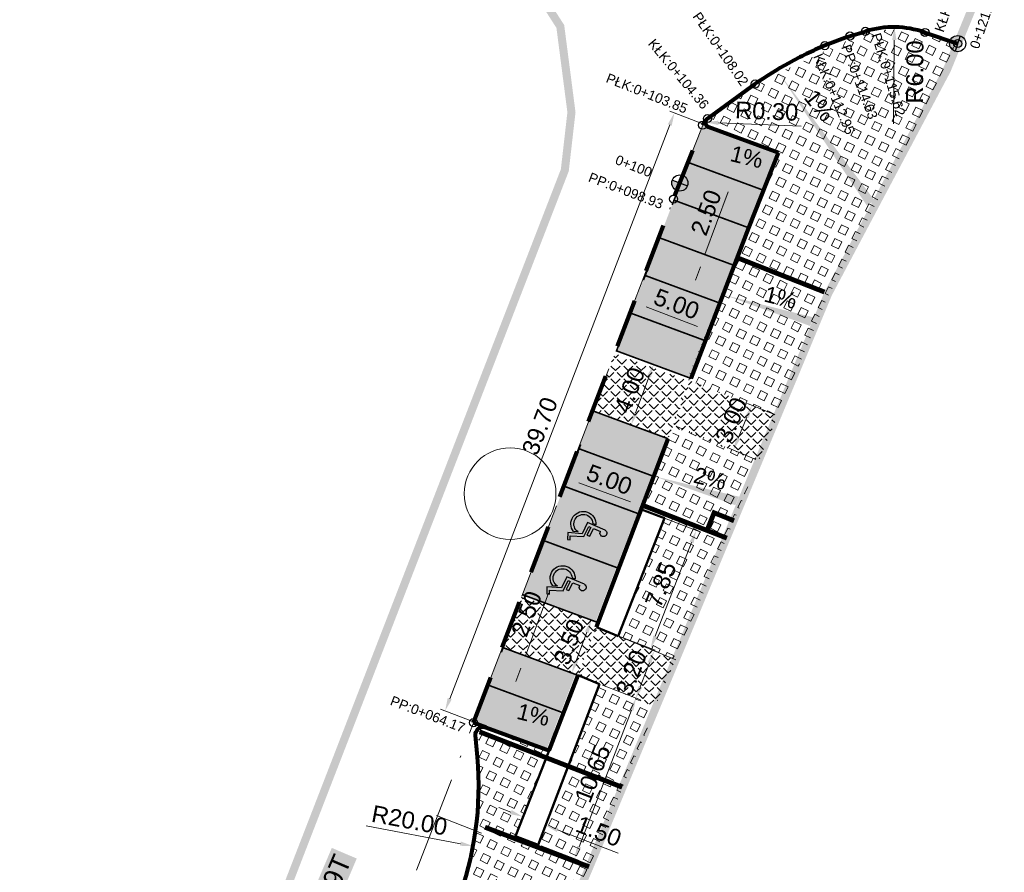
# Model space of a CAD drawing. Header units: metres. Extents: x 7535771 to 7535946, y 5639662 to 5639831.
# Tile 6 of 8: x 7535885 to 7535946, y 5639710 to 5639763. Entities that reach past the tile are written whole.
import ezdxf

# ---------------------------------------------------------------- set-up
doc = ezdxf.new("R2010")
doc.units = ezdxf.units.M
for name, pattern in [('ACAD_ISO10W100', [18, 12, -3, 0, -3]), ('CENTER2', [1.125, 0.75, -0.125, 0.125, -0.125]), ('HIDDEN', [0.375, 0.25, -0.125]), ('PRZER3-2', [5, 3, -2])]:
    doc.linetypes.add(name, pattern=pattern)
for name, color, linetype in [('_granica_inw', 126, 'HIDDEN'), ('C-ROAD-LABL', 150, 'Continuous'), ('Rozdzielenie miejsc', 252, 'Continuous')]:
    doc.layers.add(name, color=color, linetype=linetype)
for name, color, linetype, lineweight in [('_Krawężnik', 7, 'Continuous', 80), ('_krawężnik h_0', 55, 'PRZER3-2', 80), ('_Krawężnik obniżony', 172, 'PRZER3-2', 80), ('_opisy', 7, 'Continuous', 13), ('_Wypełenienie chodnik', 253, 'Continuous', 13), ('_Wypełenienie powierzchnie parking', 43, 'Continuous', 13), ('_Wypełnienie zjazdy', 144, 'Continuous', 13), ('C-ROAD-CTLN', 1, 'CENTER2', 35), ('Opisy', 5, 'Continuous', 13), ('Wymiary', 7, 'Continuous', 15)]:
    doc.layers.add(name, color=color, linetype=linetype, lineweight=lineweight)
for name, color, linetype, lineweight, true_color in [('_Obrzeze', 7, 'Continuous', 50, 0x633d32), ('_Wymiary', 7, 'Continuous', 9, 0x00175c), ('_ściek betonowy', 7, 'Continuous', 80, 0x727e73)]:
    doc.layers.add(name, color=color, linetype=linetype, lineweight=lineweight, true_color=true_color)
doc.styles.add('Arial', font='arial.ttf')
doc.styles.add('GR', font='arial.ttf', dxfattribs={"height": 0.9})
doc.styles.add('RS500', font='arial.ttf', dxfattribs={"height": 1.05})
doc.dimstyles.new('RS 5000', dxfattribs={"dimtxt": 1.05, "dimasz": 0.8, "dimexe": 0.3, "dimexo": 0.2, "dimgap": 0.3, "dimtad": 1, "dimzin": 0, "dimdsep": 46, "dimtxsty": 'RS500', "dimcen": 0, "dimclrd": 256, "dimclre": 256, "dimclrt": 256, "dimaunit": 1, "dimadec": 0, "dimazin": 0, "dimtfac": 1, "dimtofl": 0, "dimtmove": 0, "dimatfit": 3, "dimfxl": 1, "dimtolj": 1, "dimtzin": 0, "dimlwd": 15, "dimlwe": 15, "dimarcsym": 0})
pattern_1 = [(64, (0, 0), (-0.4280506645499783, 0.2087742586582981), [0.47625, -0.47625]), (154, (0, 0), (-0.2087742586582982, -0.4280506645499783), [0.47625, -0.47625])]
pattern_2 = [(45, (0, 0), (-0.3951312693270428, 0.3951312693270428), [0.4064, -0.1524]), (135, (0, 0), (-0.3951312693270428, -0.3951312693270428), [0.4064, -0.1524])]

# ---------------------------------------------------------------- blocks, each defined once
blk = doc.blocks.new('*D40')
at = {"layer": '_Wymiary', "lineweight": 15, "transparency": 16777216}
blk.add_line((7535938.971291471, 5639756.477959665), (7535939.01736665, 5639761.677755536), dxfattribs=at)
at = {"layer": '_Wymiary', "transparency": 16777216}
blk.add_solid([(7535938.88403855, 5639761.67893695), (7535939.150694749, 5639761.67657412), (7535939.024455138, 5639762.47772413)], dxfattribs=at)
at = {"layer": 'Defpoints', "color": 0, "transparency": 16777216}
for p in [(7535939.024455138, 5639762.47772413), (7535938.971291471, 5639756.477959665)]:
    blk.add_point(p, dxfattribs=at)
at = {"layer": '_Wymiary', "transparency": 16777216, "insert": (7535940.293187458, 5639759.697560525), "char_height": 1.05, "attachment_point": 5, "rotation": 89.49231773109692, "style": 'RS500'}
blk.add_mtext('\\A1;R6.00', dxfattribs=at)
blk = doc.blocks.new('*D5')
at = {"layer": '_Wymiary', "lineweight": 15, "transparency": 16777216}
for p, q in [((7535931.589917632, 5639738.449079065), (7535929.913231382, 5639739.14413297)), ((7535929.345462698, 5639736.991087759), (7535929.88401043, 5639738.290232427)), ((7535930.438664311, 5639735.671897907), (7535928.761978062, 5639736.366951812))]:
    blk.add_line(p, q, dxfattribs=at)
at = {"layer": '_Wymiary', "transparency": 16777216}
for points in [[(7535929.760840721, 5639738.341291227), (7535930.007180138, 5639738.239173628), (7535930.190363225, 5639739.029250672)], [(7535929.222292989, 5639737.042146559), (7535929.468632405, 5639736.94002896), (7535929.039109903, 5639736.252069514)]]:
    blk.add_solid(points, dxfattribs=at)
at = {"layer": 'Defpoints', "color": 0, "transparency": 16777216}
for p in [(7535930.190363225, 5639739.029250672), (7535931.774672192, 5639738.372490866), (7535930.623418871, 5639735.595309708)]:
    blk.add_point(p, dxfattribs=at)
at = {"layer": '_Wymiary', "transparency": 16777216, "insert": (7535928.906382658, 5639738.116194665), "char_height": 1.05, "attachment_point": 5, "rotation": 67.48402607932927, "style": 'RS500'}
blk.add_mtext('\\A1;3.00', dxfattribs=at)
blk = doc.blocks.new('*D6')
at = {"layer": '_Wymiary', "lineweight": 15, "transparency": 16777216}
for p, q in [((7535924.088695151, 5639723.822430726), (7535924.408362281, 5639723.699726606)), ((7535923.267784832, 5639721.565465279), (7535923.841601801, 5639723.060365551)), ((7535922.94150817, 5639720.833794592), (7535923.261175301, 5639720.711090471))]:
    blk.add_line(p, q, dxfattribs=at)
at = {"layer": '_Wymiary', "transparency": 16777216}
for points in [[(7535923.717123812, 5639723.108146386), (7535923.96607979, 5639723.012584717), (7535924.128286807, 5639723.807233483)], [(7535923.143306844, 5639721.613246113), (7535923.392262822, 5639721.517684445), (7535922.981099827, 5639720.818597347)]]:
    blk.add_solid(points, dxfattribs=at)
at = {"layer": 'Defpoints', "color": 0, "transparency": 16777216}
for p in [(7535923.901978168, 5639723.894101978), (7535924.128286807, 5639723.807233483), (7535922.754791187, 5639720.905465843)]:
    blk.add_point(p, dxfattribs=at)
at = {"layer": '_Wymiary', "transparency": 16777216, "insert": (7535922.709576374, 5639722.445385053), "char_height": 1.05, "attachment_point": 5, "rotation": 69.00071759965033, "style": 'RS500'}
blk.add_mtext('\\A1;3.20', dxfattribs=at)
blk = doc.blocks.new('*D45')
at = {"layer": '_Wymiary', "lineweight": 15, "transparency": 16777216}
blk.add_line((7535906.277542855, 5639712.942279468), (7535912.119740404, 5639711.844138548), dxfattribs=at)
at = {"layer": '_Wymiary', "transparency": 16777216}
blk.add_solid([(7535912.144371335, 5639711.975177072), (7535912.095109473, 5639711.713100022), (7535912.905971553, 5639711.69635296)], dxfattribs=at)
at = {"layer": 'Defpoints', "color": 0, "transparency": 16777216}
for p in [(7535893.250192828, 5639715.390992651), (7535912.905971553, 5639711.69635296)]:
    blk.add_point(p, dxfattribs=at)
at = {"layer": '_Wymiary', "transparency": 16777216, "insert": (7535908.959980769, 5639713.288813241), "char_height": 1.05, "attachment_point": 5, "rotation": 349.3544930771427, "style": 'RS500'}
blk.add_mtext('\\A1;R20.00', dxfattribs=at)
blk = doc.blocks.new('*D46')
at = {"layer": '_Wymiary', "lineweight": 15, "transparency": 16777216}
for p, q in [((7535931.647694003, 5639754.756470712), (7535925.101713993, 5639757.266384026)), ((7535911.454114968, 5639720.83480234), (7535925.095418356, 5639756.412006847)), ((7535917.433569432, 5639717.685319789), (7535910.887589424, 5639720.195233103))]:
    blk.add_line(p, q, dxfattribs=at)
at = {"layer": '_Wymiary', "transparency": 16777216}
for points in [[(7535924.970922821, 5639756.459741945), (7535925.219913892, 5639756.364271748), (7535925.381828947, 5639757.158980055)], [(7535911.329619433, 5639720.882537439), (7535911.578610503, 5639720.787067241), (7535911.167704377, 5639720.087829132)]]:
    blk.add_solid(points, dxfattribs=at)
at = {"layer": 'Defpoints', "color": 0, "transparency": 16777216}
for p in [(7535925.381828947, 5639757.158980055), (7535931.834437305, 5639754.684868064), (7535917.620312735, 5639717.613717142)]:
    blk.add_point(p, dxfattribs=at)
at = {"layer": '_Wymiary', "transparency": 16777216, "insert": (7535917.040674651, 5639737.741224), "char_height": 1.05, "attachment_point": 5, "rotation": 69.02176778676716, "style": 'RS500'}
blk.add_mtext('\\A1;39.70', dxfattribs=at)
blk = doc.blocks.new('A$Ca9157406')
at = {"lineweight": 30, "extrusion": (0, 0, -1)}
for p, q in [((0.7353774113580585, 0.5851086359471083), (0.4520444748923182, 0.6522271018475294)), ((1.883910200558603, 0.8141336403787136), (1.716449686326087, 0.9305469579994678))]:
    blk.add_line(p, q, dxfattribs=at)
blk.add_lwpolyline([(-2.389212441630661, 0.3854473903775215), (-1.41679219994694, 1.049493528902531), (-0.9464063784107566, 0.4296433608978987), (-0.08419990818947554, 0.6606396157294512), (7.683411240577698e-07, 0.2414941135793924)], dxfattribs=at)
blk.add_lwpolyline([(7.683411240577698e-07, 0.2414941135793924), (-0.1617531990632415, 0.1945526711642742), (-0.2029416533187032, 0.4373966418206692), (-1.023014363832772, 0.2431304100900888), (-1.443067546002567, 0.79665482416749), (-1.551351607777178, 0.7144812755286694), (-1.222360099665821, 0.2809532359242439), (-1.384006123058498, 0.1887854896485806), (-1.704181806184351, 0.6106964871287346), (-2.095320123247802, 0.3567360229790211, -0.2843798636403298)], format="xyb", dxfattribs=at)
for centre, radius, start, end in [((-1.136464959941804, 1.011868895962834), 0.7731582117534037, 332.27946267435, 194.8180340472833), ((-1.136464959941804, 1.011868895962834), 0.5856582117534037, 313.2237474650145, 187.9816316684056), ((-2.254911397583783, 0.2140648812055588), 0.2140664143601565, 128.0834319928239, 41.7960241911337)]:
    blk.add_arc(centre, radius, start, end, dxfattribs=at)
blk = doc.blocks.new('*D49')
at = {"layer": '_Wymiary', "lineweight": 15, "transparency": 16777216}
for p, q in [((7535916.148267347, 5639723.488463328), (7535917.585333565, 5639727.372907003)), ((7535916.856103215, 5639723.226596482), (7535915.8669046, 5639723.592554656)), ((7535915.558416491, 5639721.894074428), (7535915.870690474, 5639722.738162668)), ((7535915.988675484, 5639720.881906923), (7535914.999476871, 5639721.247865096))]:
    blk.add_line(p, q, dxfattribs=at)
at = {"layer": '_Wymiary', "transparency": 16777216}
for points in [[(7535915.745640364, 5639722.784425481), (7535915.995740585, 5639722.691899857), (7535916.148267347, 5639723.488463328)], [(7535915.433366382, 5639721.940337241), (7535915.683466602, 5639721.847811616), (7535915.280839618, 5639721.143773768)]]:
    blk.add_solid(points, dxfattribs=at)
at = {"layer": 'Defpoints', "color": 0, "transparency": 16777216}
for p in [(7535916.148267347, 5639723.488463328), (7535917.043678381, 5639723.157202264), (7535916.17625065, 5639720.812512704)]:
    blk.add_point(p, dxfattribs=at)
at = {"layer": '_Wymiary', "transparency": 16777216, "insert": (7535916.22142938, 5639726.095938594), "char_height": 1.05, "attachment_point": 5, "rotation": 69.69783493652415, "style": 'RS500'}
blk.add_mtext('\\A1;2.50', dxfattribs=at)
blk = doc.blocks.new('*D50')
at = {"layer": '_Wymiary', "lineweight": 15, "transparency": 16777216}
for p, q in [((7535920.290016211, 5639725.688043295), (7535919.951845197, 5639725.813151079)), ((7535919.296385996, 5639723.176795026), (7535919.955631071, 5639724.958759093)), ((7535919.07561739, 5639722.405477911), (7535918.737446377, 5639722.530585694))]:
    blk.add_line(p, q, dxfattribs=at)
at = {"layer": '_Wymiary', "transparency": 16777216}
for points in [[(7535919.830580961, 5639725.005021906), (7535920.080681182, 5639724.91249628), (7535920.233207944, 5639725.709059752)], [(7535919.171335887, 5639723.223057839), (7535919.421436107, 5639723.130532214), (7535919.018809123, 5639722.426494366)]]:
    blk.add_solid(points, dxfattribs=at)
at = {"layer": 'Defpoints', "color": 0, "transparency": 16777216}
for p in [(7535920.233207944, 5639725.709059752), (7535920.477591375, 5639725.618649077), (7535919.263192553, 5639722.336083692)]:
    blk.add_point(p, dxfattribs=at)
at = {"layer": '_Wymiary', "transparency": 16777216, "insert": (7535918.841513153, 5639724.358004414), "char_height": 1.05, "attachment_point": 5, "rotation": 69.69783494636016, "style": 'RS500'}
blk.add_mtext('\\A1;3.50', dxfattribs=at)
blk = doc.blocks.new('*D51')
at = {"layer": '_Wymiary', "lineweight": 15, "transparency": 16777216}
for p, q in [((7535918.60131971, 5639734.202953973), (7535918.816811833, 5639734.785437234)), ((7535922.652055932, 5639733.046700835), (7535919.463021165, 5639734.226497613)), ((7535923.290955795, 5639732.468003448), (7535923.506447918, 5639733.05048671))]:
    blk.add_line(p, q, dxfattribs=at)
at = {"layer": '_Wymiary', "transparency": 16777216}
for points in [[(7535919.509283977, 5639734.351547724), (7535919.416758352, 5639734.101447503), (7535918.712720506, 5639734.504074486)], [(7535922.698318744, 5639733.171750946), (7535922.605793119, 5639732.921650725), (7535923.402356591, 5639732.769123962)]]:
    blk.add_solid(points, dxfattribs=at)
at = {"layer": 'Defpoints', "color": 0, "transparency": 16777216}
for p in [(7535918.712720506, 5639734.504074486), (7535918.531925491, 5639734.015378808), (7535923.221561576, 5639732.280428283)]:
    blk.add_point(p, dxfattribs=at)
at = {"layer": '_Wymiary', "transparency": 16777216, "insert": (7535921.347641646, 5639734.420758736), "char_height": 1.05, "attachment_point": 5, "rotation": 339.69783493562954, "style": 'RS500'}
blk.add_mtext('\\A1;5.00', dxfattribs=at)
blk = doc.blocks.new('*D52')
at = {"layer": '_Wymiary', "lineweight": 15, "transparency": 16777216}
for p, q in [((7535923.908090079, 5639741.622597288), (7535924.369212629, 5639741.452003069)), ((7535922.977542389, 5639738.554891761), (7535923.810273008, 5639740.805793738)), ((7535922.520205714, 5639737.871093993), (7535922.981328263, 5639737.700499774))]:
    blk.add_line(p, q, dxfattribs=at)
at = {"layer": '_Wymiary', "transparency": 16777216}
for points in [[(7535923.685222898, 5639740.85205655), (7535923.935323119, 5639740.759530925), (7535924.087849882, 5639741.556094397)], [(7535922.852492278, 5639738.601154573), (7535923.1025925, 5639738.508628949), (7535922.699965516, 5639737.804591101)]]:
    blk.add_solid(points, dxfattribs=at)
at = {"layer": 'Defpoints', "color": 0, "transparency": 16777216}
for p in [(7535923.720514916, 5639741.691991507), (7535924.087849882, 5639741.556094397), (7535922.33263055, 5639737.940488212)]:
    blk.add_point(p, dxfattribs=at)
at = {"layer": '_Wymiary', "transparency": 16777216, "insert": (7535922.609748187, 5639739.970445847), "char_height": 1.05, "attachment_point": 5, "rotation": 69.69783494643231, "style": 'RS500'}
blk.add_mtext('\\A1;4.00', dxfattribs=at)
blk = doc.blocks.new('*D53')
at = {"layer": '_Wymiary', "lineweight": 15, "transparency": 16777216}
for p, q in [((7535927.277606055, 5639748.372824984), (7535928.714672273, 5639752.257268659)), ((7535927.251703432, 5639748.382407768), (7535927.558968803, 5639748.268733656)), ((7535926.6877552, 5639746.778436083), (7535927.000029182, 5639747.622524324)), ((7535926.384275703, 5639746.037718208), (7535926.691541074, 5639745.924044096))]:
    blk.add_line(p, q, dxfattribs=at)
at = {"layer": '_Wymiary', "transparency": 16777216}
for points in [[(7535926.874979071, 5639747.668787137), (7535927.125079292, 5639747.576261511), (7535927.277606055, 5639748.372824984)], [(7535926.562705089, 5639746.824698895), (7535926.81280531, 5639746.732173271), (7535926.410178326, 5639746.028135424)]]:
    blk.add_solid(points, dxfattribs=at)
at = {"layer": 'Defpoints', "color": 0, "transparency": 16777216}
for p in [(7535927.064128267, 5639748.451801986), (7535927.277606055, 5639748.372824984), (7535926.196700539, 5639746.107112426)]:
    blk.add_point(p, dxfattribs=at)
at = {"layer": '_Wymiary', "transparency": 16777216, "insert": (7535927.350768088, 5639750.980300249), "char_height": 1.05, "attachment_point": 5, "rotation": 69.69783493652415, "style": 'RS500'}
blk.add_mtext('\\A1;2.50', dxfattribs=at)
blk = doc.blocks.new('*D54')
at = {"layer": '_Wymiary', "lineweight": 15, "transparency": 16777216}
for p, q in [((7535923.000625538, 5639745.716543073), (7535922.780227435, 5639745.139436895)), ((7535923.634612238, 5639745.134278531), (7535926.810865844, 5639743.921260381)), ((7535927.671586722, 5639743.932692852), (7535927.451188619, 5639743.355586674))]:
    blk.add_line(p, q, dxfattribs=at)
at = {"layer": '_Wymiary', "transparency": 16777216}
for points in [[(7535923.682181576, 5639745.258837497), (7535923.587042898, 5639745.009719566), (7535922.887258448, 5639745.419694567)], [(7535926.858435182, 5639744.045819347), (7535926.763296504, 5639743.796701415), (7535927.558219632, 5639743.635844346)]]:
    blk.add_solid(points, dxfattribs=at)
at = {"layer": 'Defpoints', "color": 0, "transparency": 16777216}
for p in [(7535923.071979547, 5639745.903381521), (7535927.742940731, 5639744.1195313), (7535927.558219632, 5639743.635844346)]:
    blk.add_point(p, dxfattribs=at)
at = {"layer": '_Wymiary', "transparency": 16777216, "insert": (7535925.521035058, 5639745.308849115), "char_height": 1.05, "attachment_point": 5, "rotation": 339.098034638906, "style": 'RS500'}
blk.add_mtext('\\A1;5.00', dxfattribs=at)
blk = doc.blocks.new('*D55')
at = {"layer": '_Wymiary', "lineweight": 15, "transparency": 16777216}
blk.add_line((7535933.233990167, 5639756.339257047), (7535928.109450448, 5639756.54622784), dxfattribs=at)
at = {"layer": '_Wymiary', "transparency": 16777216}
blk.add_solid([(7535928.114831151, 5639756.67945256), (7535928.104069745, 5639756.413003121), (7535927.310102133, 5639756.578512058)], dxfattribs=at)
at = {"layer": 'Defpoints', "color": 0, "transparency": 16777216}
for p in [(7535927.310102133, 5639756.578512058), (7535927.609857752, 5639756.566405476)]:
    blk.add_point(p, dxfattribs=at)
at = {"layer": '_Wymiary', "transparency": 16777216, "insert": (7535931.105150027, 5639757.262378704), "char_height": 1.05, "attachment_point": 5, "rotation": 357.6871851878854, "style": 'RS500'}
blk.add_mtext('\\A1;R0.30', dxfattribs=at)
blk = doc.blocks.new('*D57')
at = {"layer": '_Wymiary', "lineweight": 15, "transparency": 16777216}
for p, q in [((7535920.933028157, 5639721.669997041), (7535923.283804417, 5639720.770210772)), ((7535922.717650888, 5639720.130312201), (7535919.473894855, 5639711.65569447)), ((7535917.117319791, 5639711.701100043), (7535919.46809605, 5639710.801313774))]:
    blk.add_line(p, q, dxfattribs=at)
at = {"layer": '_Wymiary', "transparency": 16777216}
for points in [[(7535922.593127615, 5639720.177974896), (7535922.84217416, 5639720.082649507), (7535923.003627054, 5639720.877451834)], [(7535919.349371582, 5639711.703357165), (7535919.598418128, 5639711.608031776), (7535919.187918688, 5639710.908554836)]]:
    blk.add_solid(points, dxfattribs=at)
at = {"layer": 'Defpoints', "color": 0, "transparency": 16777216}
for p in [(7535920.746243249, 5639721.741491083), (7535916.930534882, 5639711.772594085), (7535919.187918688, 5639710.908554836)]:
    blk.add_point(p, dxfattribs=at)
at = {"layer": '_Wymiary', "transparency": 16777216, "insert": (7535920.314917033, 5639716.191884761), "char_height": 1.05, "width": 6.589057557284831, "attachment_point": 5, "rotation": 69.05508608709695, "style": 'RS500'}
blk.add_mtext('\\A1;10.65', dxfattribs=at)
blk = doc.blocks.new('*D58')
at = {"layer": '_Wymiary', "lineweight": 15, "transparency": 16777216}
for p, q in [((7535924.232640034, 5639732.227604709), (7535927.01419987, 5639731.152500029)), ((7535924.200607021, 5639724.705177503), (7535926.445958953, 5639730.514454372)), ((7535921.410457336, 5639724.925924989), (7535924.192017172, 5639723.850820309))]:
    blk.add_line(p, q, dxfattribs=at)
at = {"layer": '_Wymiary', "transparency": 16777216}
for points in [[(7535926.321592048, 5639730.562523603), (7535926.570325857, 5639730.466385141), (7535926.734374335, 5639731.260655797)], [(7535924.076240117, 5639724.753246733), (7535924.324973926, 5639724.657108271), (7535923.912191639, 5639723.958976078)]]:
    blk.add_solid(points, dxfattribs=at)
at = {"layer": 'Defpoints', "color": 0, "transparency": 16777216}
for p in [(7535924.046089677, 5639732.299708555), (7535926.734374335, 5639731.260655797), (7535921.22390698, 5639724.998028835)]:
    blk.add_point(p, dxfattribs=at)
at = {"layer": '_Wymiary', "transparency": 16777216, "insert": (7535924.543407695, 5639727.911246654), "char_height": 1.05, "attachment_point": 5, "rotation": 68.86791296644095, "style": 'RS500'}
blk.add_mtext('\\A1;7.85', dxfattribs=at)
blk = doc.blocks.new('*D69')
at = {"layer": '_Wymiary', "lineweight": 15, "transparency": 16777216}
for p, q in [((7535915.242601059, 5639713.801685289), (7535914.495440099, 5639714.08760573)), ((7535915.599607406, 5639712.496221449), (7535916.096982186, 5639713.795950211)), ((7535917.002071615, 5639711.959532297), (7535917.499446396, 5639713.259261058)), ((7535918.139387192, 5639712.693155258), (7535921.89854078, 5639711.254618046))]:
    blk.add_line(p, q, dxfattribs=at)
at = {"layer": '_Wymiary', "transparency": 16777216}
for points in [[(7535915.290254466, 5639713.926212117), (7535915.194947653, 5639713.677158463), (7535915.989762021, 5639713.51576485)], [(7535918.187040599, 5639712.817682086), (7535918.091733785, 5639712.568628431), (7535917.39222623, 5639712.979075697)]]:
    blk.add_solid(points, dxfattribs=at)
at = {"layer": 'Defpoints', "color": 0, "transparency": 16777216}
for p in [(7535917.39222623, 5639712.979075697), (7535915.528127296, 5639712.309431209), (7535916.930591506, 5639711.772742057)]:
    blk.add_point(p, dxfattribs=at)
at = {"layer": '_Wymiary', "transparency": 16777216, "insert": (7535920.691367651, 5639712.61180456), "char_height": 1.05, "attachment_point": 5, "rotation": 339.0593595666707, "style": 'RS500'}
blk.add_mtext('\\A1;1.50', dxfattribs=at)
blk = doc.blocks.new('bomba')
h = blk.add_hatch(color=0)
h.paths.add_polyline_path([(0, 1), (0, -1, 0.4142135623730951), (1, 0, 0.4142135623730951)])
h.paths.add_polyline_path([(0, 1), (0, 2, 0.4142135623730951), (-2, 0, 0.4142135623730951), (0, -2), (0, -1, -0.4142135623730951), (-1, 0, -0.4142135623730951)])
at = {"color": 0}
blk.add_line((0, 2), (0, -2), dxfattribs=at)
for radius in [2, 1]:
    blk.add_circle((0, 0), radius, dxfattribs=at)
blk = doc.blocks.new('AeccTickCircle')
blk.add_circle((0, 0), 0.5)
blk = doc.blocks.new('bombka')
blk.add_hatch(color=0).paths.add_polyline_path([(0, 1, 0.4142135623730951), (-1, 0, 0.4142135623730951), (0, -1)])
at = {"color": 0}
blk.add_line((0, 1), (0, -1), dxfattribs=at)
blk.add_circle((0, 0), 1, dxfattribs=at)
blk = doc.blocks.new('os r c')
at = {"layer": 'C-ROAD-CTLN', "color": 252, "linetype": 'ACAD_ISO10W100', "lineweight": 13, "ltscale": 0.5, "flags": 128}
for points in [[(7535940.919350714, 5639762.152910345, 0.1578009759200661), (7535937.224717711, 5639762.218123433)], [(7535934.706100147, 5639761.331498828, 0.05215247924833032), (7535930.392579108, 5639758.954034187)], [(7535927.433788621, 5639756.809303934, 0.125615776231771), (7535927.135793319, 5639756.399229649)]]:
    blk.add_lwpolyline(points, format="xyb", dxfattribs=at)
for points in [[(7535934.706100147, 5639761.331498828), (7535936.270340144, 5639761.92773262), (7535937.224717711, 5639762.218123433)], [(7535940.919350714, 5639762.152910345), (7535942.945200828, 5639761.457490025)], [(7535927.433788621, 5639756.809303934), (7535930.392579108, 5639758.954034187)], [(7535896.189035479, 5639676.282646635), (7535898.81342015, 5639682.804466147), (7535912.93025879, 5639719.347573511), (7535925.329950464, 5639751.815814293), (7535927.135793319, 5639756.399229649)]]:
    blk.add_lwpolyline(points, dxfattribs=at)
at = {"layer": 'C-ROAD-LABL', "linetype": 'Continuous', "lineweight": 13}
for p, xscale, yscale, zscale, rotation in [((7535936.270340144, 5639761.92773262), 0.5, 0.5, 0.5, 20.8651037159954), ((7535937.224717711, 5639762.218123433), 0.5, 0.5, 0.5, 16.92356104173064), ((7535940.919350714, 5639762.152910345), 0.5, 0.5, 0.5, 341.0540206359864), ((7535934.706100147, 5639761.331498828), 0.5, 0.5, 0.5, 22.89121997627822), ((7535942.945200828, 5639761.457490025), 0.4999999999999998, 0.4999999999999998, 0.4999999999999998, 341.0540206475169), ((7535930.392579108, 5639758.954034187), 0.4999999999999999, 0.4999999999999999, 0.4999999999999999, 34.83286904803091), ((7535927.433788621, 5639756.809303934), 0.4999999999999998, 0.4999999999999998, 0.4999999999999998, 39.67510972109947), ((7535927.135793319, 5639756.399229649), 0.5, 0.5, 0.5, 68.31411951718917), ((7535925.329950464, 5639751.815814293), 0.4999999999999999, 0.4999999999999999, 0.4999999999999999, 69.09803463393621), ((7535912.93025879, 5639719.347573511), 0.4999999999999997, 0.4999999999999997, 0.4999999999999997, 68.87813109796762)]:
    blk.add_blockref('AeccTickCircle', p, dxfattribs=dict(at, xscale=xscale, yscale=yscale, zscale=zscale, rotation=rotation))
at = {"layer": 'C-ROAD-LABL', "color": 7, "linetype": 'Continuous', "lineweight": -3}
for name, p, xscale, yscale, zscale, rotation in [('bomba', (7535942.945200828, 5639761.457490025), 0.2499999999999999, 0.2499999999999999, 0.2499999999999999, 341.0540206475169), ('bombka', (7535925.723596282, 5639752.814927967), 0.4999999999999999, 0.4999999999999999, 0.4999999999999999, 68.49580642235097)]:
    blk.add_blockref(name, p, dxfattribs=dict(at, xscale=xscale, yscale=yscale, zscale=zscale, rotation=rotation))
at = {"layer": 'C-ROAD-LABL', "color": 150, "style": 'Arial'}
for s, rotation, p in [('KŁK:0+119.38', 71.05400190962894, (7535942.065764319, 5639762.115701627)), ('0+121.52', 71.05400192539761, (7535944.24647068, 5639761.082281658)), ('PŁK:0+108.02', 304.83285032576, (7535926.481702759, 5639763.143029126)), ('KŁK:0+104.36', 309.6750909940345, (7535923.711818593, 5639761.439847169)), ('PŁK:0+115.62', 286.9235422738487, (7535937.591283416, 5639762.00584471)), ('PP:0+114.63', 290.8650849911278, (7535935.717796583, 5639761.25466473)), ('KŁK:0+112.95', 292.8912012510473, (7535933.977598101, 5639760.67037004)), ('PŁK:0+103.85', 338.3141007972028, (7535921.085702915, 5639759.082017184)), ('0+100', 338.495806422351, (7535921.657870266, 5639754.018971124)), ('PP:0+098.93', 339.0980159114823, (7535919.99626439, 5639752.928475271)), ('PP:0+064.17', 338.8781123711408, (7535907.709054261, 5639720.472692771))]:
    blk.add_text(s, height=0.6, rotation=rotation, dxfattribs=at).set_placement(p)

msp = doc.modelspace()

# ---------------------------------------------------------------- hatches: boundary and pattern name
at = {"layer": '_Wypełenienie chodnik'}
h = msp.add_hatch(dxfattribs=at)
h.set_pattern_fill('SQUARE', color=256, scale=0.15, angle=64)
h.set_pattern_definition(pattern_1)
h.paths.add_polyline_path([(7535942.968884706, 5639761.398173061), (7535940.089683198, 5639762.394347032), (7535937.428833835, 5639762.265395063), (7535930.326412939, 5639758.933381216), (7535927.387775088, 5639756.684076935), (7535927.669566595, 5639756.224490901), (7535931.734589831, 5639754.721778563), (7535929.960082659, 5639750.047057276), (7535926.182556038, 5639740.619627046), (7535931.770415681, 5639738.362222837), (7535934.853833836, 5639745.689347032)])
h = msp.add_hatch(dxfattribs=at)
h.set_pattern_fill('SQUARE', color=256, scale=0.15, angle=64)
h.set_pattern_definition(pattern_1)
h.paths.add_polyline_path([(7535930.613689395, 5639735.571839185), (7535925.502113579, 5639737.778389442), (7535923.316677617, 5639732.857468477), (7535924.804021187, 5639732.276975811), (7535921.90355329, 5639724.725913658), (7535925.439325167, 5639723.254206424)])
h = msp.add_hatch(dxfattribs=at)
h.set_pattern_fill('SQUARE', color=256, scale=0.15, angle=64)
h.set_pattern_definition(pattern_1)
h.paths.add_polyline_path([(7535924.25299581, 5639720.289487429), (7535920.820989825, 5639721.74625392), (7535916.840379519, 5639711.445626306), (7535915.331384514, 5639712.028767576), (7535911.62315111, 5639702.780514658), (7535913.310821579, 5639702.115467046), (7535904.857780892, 5639680.614449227), (7535907.997285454, 5639679.73634399), (7535911.146921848, 5639689.17112329), (7535913.43, 5639694.475)])
h = msp.add_hatch(dxfattribs=at)
h.set_pattern_fill('SQUARE', color=256, scale=0.15, angle=64)
h.set_pattern_definition(pattern_1)
edge = h.paths.add_edge_path()
edge.add_line((7535912.396036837, 5639709.620965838), (7535909.016749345, 5639700.762672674))
edge.add_line((7535909.016749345, 5639700.762672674), (7535906.355383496, 5639694.057965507))
edge.add_line((7535906.355383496, 5639694.057965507), (7535900.010251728, 5639685.757179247))
edge.add_line((7535900.010251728, 5639685.757179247), (7535898.883682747, 5639682.765790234))
edge.add_line((7535898.883682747, 5639682.765790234), (7535903.122995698, 5639681.393856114))
edge.add_line((7535903.122995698, 5639681.393856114), (7535903.150460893, 5639681.462521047))
edge.add_line((7535903.150460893, 5639681.462521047), (7535911.591598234, 5639702.864093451))
edge.add_line((7535911.591598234, 5639702.864093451), (7535917.620135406, 5639717.61325281))
edge.add_line((7535917.620135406, 5639717.61325281), (7535913.716513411, 5639719.056904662))
edge.add_line((7535913.716513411, 5639719.056904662), (7535913.074505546, 5639718.761892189))
edge.add_line((7535913.074505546, 5639718.761892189), (7535913.237723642, 5639716.097117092))
edge.add_arc((7535893.371517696, 5639715.386299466), 19.87891849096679, -16.859303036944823, 2.0491825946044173, ccw=False)
at = {"layer": '_Wypełenienie powierzchnie parking'}
h = msp.add_hatch(dxfattribs=at)
h.set_pattern_fill('ANGLE', color=256, scale=0.08, angle=45)
h.set_pattern_definition(pattern_2)
h.paths.add_polyline_path([(7535919.245713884, 5639722.342549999), (7535914.720445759, 5639724.016691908), (7535912.949351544, 5639719.397567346), (7535917.452431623, 5639717.675780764)])
h.paths.add_polyline_path([(7535924.877670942, 5639736.99893985), (7535920.341621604, 5639738.677070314), (7535915.973574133, 5639727.284929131), (7535920.501245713, 5639725.609898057)])
h.paths.add_polyline_path([(7535921.773638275, 5639742.411859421), (7535926.294262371, 5639740.685423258), (7535931.693760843, 5639754.736871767), (7535927.171801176, 5639756.490606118)])
at = {"layer": '_Wypełnienie zjazdy'}
h = msp.add_hatch(dxfattribs=at)
h.set_pattern_fill('ANGLE', color=256, scale=0.08, angle=45)
h.set_pattern_definition([(45, (7.011367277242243, -34.99795769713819), (-0.3951312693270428, 0.3951312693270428), [0.4064, -0.1524]), (135, (7.011367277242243, -34.99795769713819), (-0.3951312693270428, -0.3951312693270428), [0.4064, -0.1524])])
h.paths.add_polyline_path([(7535926.374765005, 5639740.503841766), (7535921.685128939, 5639742.23879234), (7535920.315873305, 5639738.686595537), (7535925.005509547, 5639736.951645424)])
h = msp.add_hatch(dxfattribs=at)
h.set_pattern_fill('ANGLE', color=256, scale=0.08, angle=45)
h.set_pattern_definition(pattern_2)
h.paths.add_polyline_path([(7535931.77041568, 5639738.362222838), (7535926.371134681, 5639740.57325119), (7535925.277640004, 5639737.715857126), (7535930.613689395, 5639735.571839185)])
h = msp.add_hatch(dxfattribs=at)
h.set_pattern_fill('ANGLE', color=256, scale=0.08, angle=45)
h.set_pattern_definition([(45, (1.289278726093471, -49.94792397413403), (-0.3951312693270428, 0.3951312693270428), [0.4064, -0.1524]), (135, (1.289278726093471, -49.94792397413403), (-0.3951312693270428, -0.3951312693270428), [0.4064, -0.1524])])
h.paths.add_polyline_path([(7535920.652676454, 5639725.553875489), (7535915.963040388, 5639727.288826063), (7535914.714276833, 5639724.018974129), (7535919.397626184, 5639722.286349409)])
h = msp.add_hatch(dxfattribs=at)
h.set_pattern_fill('ANGLE', color=256, scale=0.08, angle=45)
h.set_pattern_definition(pattern_2)
h.paths.add_polyline_path([(7535925.439325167, 5639723.254206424), (7535920.546655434, 5639725.276262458), (7535919.423525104, 5639722.33537756), (7535924.198401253, 5639720.34791343)])
at = {"layer": 'Opisy'}
for points in [[(7535937.306193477, 5639751.428581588), (7535931.717112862, 5639759.843712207), (7535937.810336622, 5639751.708225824)], [(7535931.093052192, 5639752.788618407), (7535926.407119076, 5639754.572739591), (7535931.322557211, 5639753.317474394)], [(7535933.796124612, 5639743.948576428), (7535928.507901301, 5639745.859913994), (7535934.025629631, 5639744.477432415)], [(7535929.161006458, 5639732.832435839), (7535924.133753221, 5639734.628749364), (7535929.390511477, 5639733.361291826)], [(7535917.857686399, 5639718.270479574), (7535913.177087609, 5639719.981720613), (7535918.087191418, 5639718.799335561)]]:
    msp.add_hatch(color=256, dxfattribs=at).paths.add_polyline_path(points)

# ---------------------------------------------------------------- linework, layer by layer
at = {"layer": '_granica_inw', "lineweight": -3, "ltscale": 20, "const_width": 0.5, "flags": 128}
msp.add_lwpolyline([(7535795.269999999, 5639690.079999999), (7535793.38, 5639691.46), (7535790.899999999, 5639694.18), (7535789.82, 5639697.539999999), (7535789.87, 5639700.65), (7535791.219999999, 5639704.390000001), (7535829.01, 5639791.619999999), (7535831.25, 5639795.15), (7535834.02, 5639796.879999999), (7535837.75, 5639797.799999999), (7535840.88, 5639797.29), (7535857.85, 5639790.81), (7535913.64, 5639766.159999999), (7535916.549999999, 5639765.260000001), (7535918.31, 5639762.52), (7535919, 5639757.199999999), (7535918.588636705, 5639753.60651523), (7535887.785457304, 5639674.098451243), (7535886.340000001, 5639671.859999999), (7535884.33, 5639670.079999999), (7535882.399999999, 5639669.1), (7535879.639999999, 5639668.29), (7535903.48, 5639662.640000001), (7535904.894562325, 5639668.084421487), (7535907.660000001, 5639679.23), (7535911.109999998, 5639689.26), (7535920.128211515, 5639710.435646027), (7535934.92, 5639745.96), (7535942.269633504, 5639759.809309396), (7535945.519999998, 5639767.74), (7535941.171342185, 5639769.987724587), (7535938.168471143, 5639770.750387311), (7535865.255384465, 5639803.007705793), (7535857.15635292, 5639806.458532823), (7535851.197824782, 5639809.115763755), (7535837.039294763, 5639815.553835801), (7535831.092920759, 5639818.208695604), (7535828.59, 5639819.93), (7535823.418762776, 5639825.292391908), (7535821.810000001, 5639818.75), (7535785.063156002, 5639733.563938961), (7535776.580652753, 5639710.551756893), (7535771.430000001, 5639696.23), (7535795.269999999, 5639690.079999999)], dxfattribs=at)
at = {"layer": '_Krawężnik'}
for p, q in [((7535936.132805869, 5639761.875309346), (7535936.270340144, 5639761.92773262)), ((7535936.270340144, 5639761.92773262), (7535937.224717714, 5639762.218123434)), ((7535940.919350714, 5639762.152910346), (7535942.945200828, 5639761.457490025)), ((7535927.47926618, 5639756.842269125), (7535930.392579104, 5639758.954034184)), ((7535931.834437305, 5639754.684868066), (7535927.505837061, 5639756.285016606))]:
    msp.add_line(p, q, dxfattribs=at)
at = {"layer": '_Krawężnik', "color": 7}
for points in [[(7535930.000911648, 5639750.031964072), (7535931.834437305, 5639754.684868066)], [(7535926.432667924, 5639740.688619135), (7535930.000911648, 5639750.031964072)], [(7535920.546655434, 5639725.276262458), (7535925.005509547, 5639736.951645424)], [(7535917.620312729, 5639717.613717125), (7535919.409248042, 5639722.297993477)]]:
    msp.add_lwpolyline(points, dxfattribs=at)
msp.add_lwpolyline([(7535898.81342015, 5639682.804466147), (7535898.971714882, 5639683.197842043, -0.06717121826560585), (7535901.614541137, 5639687.848999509), (7535904.704536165, 5639691.906474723, 0.06835378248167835), (7535907.382312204, 5639696.645079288), (7535910.255378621, 5639703.883117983), (7535911.921434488, 5639708.222678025, 0.1149685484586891), (7535913.166905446, 5639717.21432977), (7535913.045332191, 5639718.542301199, -0.5516477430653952), (7535913.716735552, 5639719.056822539), (7535917.620312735, 5639717.613717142)], format="xyb", dxfattribs=at)
at = {"layer": '_Krawężnik'}
for centre, radius, start, end in [((7535938.971291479, 5639756.477959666), 6, 71.05402064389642, 106.9235610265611), ((7535943.915041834, 5639739.52155736), 23.67441981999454, 118.8620445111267, 124.8328690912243), ((7535928.066163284, 5639756.032607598), 0.9999999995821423, 125.9371250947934, 158.4925593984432), ((7535927.609857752, 5639756.566405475), 0.3000000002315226, 125.9371250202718, 249.7122184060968)]:
    msp.add_arc(centre, radius, start, end, dxfattribs=at)
at = {"layer": '_krawężnik h_0'}
msp.add_lwpolyline([(7535936.13280587, 5639761.875309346), (7535934.706100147, 5639761.331498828, 0.02605853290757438), (7535932.487344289, 5639760.255246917)], format="xyb", dxfattribs=at)
at = {"layer": '_Krawężnik obniżony', "flags": 128}
for points in [[(7535912.93025879, 5639719.347573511), (7535925.329950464, 5639751.815814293), (7535927.135793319, 5639756.399229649)], [(7535913.716735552, 5639719.056822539), (7535912.93025879, 5639719.347573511)]]:
    msp.add_lwpolyline(points, dxfattribs=at)
at = {"layer": '_Obrzeze'}
for p, q in [((7535923.332937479, 5639732.572062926), (7535924.759241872, 5639732.027354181)), ((7535924.761071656, 5639732.02665902), (7535921.901158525, 5639724.719795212)), ((7535921.901158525, 5639724.719795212), (7535920.546655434, 5639725.276262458)), ((7535919.409248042, 5639722.297993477), (7535920.746243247, 5639721.741491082)), ((7535920.745495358, 5639721.74176434), (7535916.930534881, 5639711.772594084)), ((7535916.930534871, 5639711.772594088), (7535915.528127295, 5639712.309431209))]:
    msp.add_line(p, q, dxfattribs=at)
at = {"layer": '_Obrzeze', "flags": 128}
msp.add_lwpolyline([(7535915.528127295, 5639712.309431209), (7535917.620312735, 5639717.613717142)], dxfattribs=at)
at = {"layer": '_Wymiary', "flags": 128}
for points in [[(7535920.637833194, 5639725.252748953), (7535925.475227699, 5639723.239262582)], [(7535910.629409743, 5639713.600259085), (7535913.42242055, 5639712.505229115)]]:
    msp.add_lwpolyline(points, dxfattribs=at)
at = {"layer": '_ściek betonowy', "const_width": 0.3}
for points in [[(7535934.687518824, 5639746.051937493), (7535929.22210261, 5639748.202473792)], [(7535928.636912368, 5639730.790451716), (7535923.428174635, 5639732.821438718)], [(7535927.405143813, 5639731.270741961), (7535927.844397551, 5639732.363022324), (7535929.078519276, 5639731.868531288)], [(7535922.146128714, 5639715.346558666), (7535913.300164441, 5639718.781670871)], [(7535920.094788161, 5639710.411979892), (7535913.638210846, 5639712.864208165)]]:
    msp.add_lwpolyline(points, dxfattribs=at)
at = {"layer": 'Rozdzielenie miejsc', "ltscale": 3, "const_width": 0.1, "flags": 128}
for points in [[(7535926.391707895, 5639754.337535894), (7535926.173317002, 5639753.778692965)], [(7535925.463883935, 5639752.015172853), (7535925.245493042, 5639751.456329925)], [(7535924.572010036, 5639749.679826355), (7535924.353619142, 5639749.120983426)], [(7535923.680036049, 5639747.344217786), (7535923.461645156, 5639746.785374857)], [(7535922.788062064, 5639745.008609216), (7535922.569671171, 5639744.449766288)], [(7535921.896088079, 5639742.673000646), (7535921.786892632, 5639742.393579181)], [(7535920.359734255, 5639738.656605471), (7535920.250538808, 5639738.377184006)], [(7535919.576955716, 5639736.600418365), (7535919.358564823, 5639736.041575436)], [(7535914.760047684, 5639723.984035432), (7535914.650852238, 5639723.704613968)], [(7535913.991491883, 5639721.926983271), (7535913.77310099, 5639721.368140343)]]:
    msp.add_lwpolyline(points, dxfattribs=at)
at = {"layer": 'Rozdzielenie miejsc', "const_width": 0.1}
for points in [[(7535930.86775074, 5639752.376871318), (7535926.226797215, 5639754.092487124)], [(7535930.000911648, 5639750.031964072), (7535925.310827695, 5639751.765741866)], [(7535929.175941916, 5639747.670527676), (7535924.418953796, 5639749.430395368)], [(7535928.308514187, 5639745.325838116), (7535923.52697981, 5639747.094786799)], [(7535927.324641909, 5639743.024227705), (7535922.635005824, 5639744.759178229)], [(7535926.432667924, 5639740.688619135), (7535921.743031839, 5639742.423569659)], [(7535925.005509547, 5639736.951645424), (7535920.315873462, 5639738.686595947)], [(7535924.113535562, 5639734.616036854), (7535919.423899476, 5639736.350987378)], [(7535923.221561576, 5639732.280428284), (7535918.531925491, 5639734.015378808)], [(7535921.861120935, 5639728.94526776), (7535917.247482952, 5639730.652102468)], [(7535920.652676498, 5639725.553875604), (7535915.963040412, 5639727.288826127)], [(7535919.397626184, 5639722.286349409), (7535914.714276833, 5639724.018974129)], [(7535918.530198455, 5639719.941659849), (7535913.822302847, 5639721.68336556)]]:
    msp.add_lwpolyline(points, dxfattribs=at)
at = {"layer": 'Wymiary', "color": 242}
msp.add_circle((7535915.196750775, 5639733.550131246), 2.842985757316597, dxfattribs=at)

# ---------------------------------------------------------------- block references
msp.add_blockref('os r c', (0, 0))
at = {"layer": '_Wymiary', "rotation": 10.73271810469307}
for p in [(7535918.807595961, 5639730.467736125), (7535917.523153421, 5639727.104459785)]:
    msp.add_blockref('A$Ca9157406', p, dxfattribs=at)

# ---------------------------------------------------------------- texts
at = {"layer": '_opisy', "insert": (7535900.519289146, 5639702.465796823, -271.01), "char_height": 1.199999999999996, "attachment_point": 1, "rotation": 66.92127385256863, "style": 'GR', "bg_fill": 1, "box_fill_scale": 1.2, "bg_fill_color": 2, "bg_fill_transparency": 0}
msp.add_mtext_dynamic_manual_height_columns('DG 318069T', width=9.56616889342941, gutter_width=5.999999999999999, heights=[0], dxfattribs=at)
at = {"layer": 'Opisy', "char_height": 0.9999999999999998, "attachment_point": 5, "style": 'RS500'}
for s, insert, rotation in [('\\A1;1%', (7535934.378332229, 5639757.622887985), 308.6417701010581), ('\\A1;1%', (7535929.870417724, 5639754.432342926), 346.1658239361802), ('\\A1;1%', (7535931.971199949, 5639745.719517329), 346.1658239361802), ('\\A1;2%', (7535927.59705187, 5639734.488352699), 346.1658239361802), ('\\A1;1%', (7535916.640386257, 5639719.841323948), 346.1658239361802)]:
    msp.add_mtext(s, dxfattribs=dict(at, insert=insert, rotation=rotation))

# ---------------------------------------------------------------- dimensions: what is measured, and where the dimension line sits
at = {"layer": '_Wymiary'}
dim = msp.add_radius_dim(center=(7535938.971291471, 5639756.477959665), mpoint=(7535939.024455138, 5639762.47772413), dimstyle='RS 5000', override={"dimtmove": 2}, dxfattribs=at)
dim.commit()
dim.dimension.update_dxf_attribs({"geometry": '*D40', "text_midpoint": (7535940.293187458, 5639759.697560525), "dimtype": 164})
for center, mpoint, picture, middle in [((7535927.609857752, 5639756.566405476), (7535927.310102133, 5639756.578512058), '*D55', (7535931.071394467, 5639756.426600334)), ((7535893.250192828, 5639715.390992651), (7535912.905971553, 5639711.69635296), '*D45', (7535908.805526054, 5639712.467101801))]:
    dim = msp.add_radius_dim(center=center, mpoint=mpoint, dimstyle='RS 5000', dxfattribs=at)
    dim.commit()
    dim.dimension.update_dxf_attribs({"geometry": picture, "text_midpoint": middle, "dimtype": 164})
for base, p1, p2, angle, picture, middle in [((7535925.381828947, 5639757.158980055), (7535917.620312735, 5639717.613717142), (7535931.834437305, 5639754.684868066), 69.02176778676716, '*D46', (7535917.821690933, 5639737.441760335)), ((7535924.128286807, 5639723.807233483), (7535922.754791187, 5639720.905465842), (7535923.901978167, 5639723.894101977), 69.00071759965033, '*D6', (7535923.490482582, 5639722.145634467))]:
    dim = msp.add_linear_dim(base=base, p1=p1, p2=p2, angle=angle, dimstyle='RS 5000', dxfattribs=at)
    dim.commit()
    dim.dimension.update_dxf_attribs({"geometry": picture, "text_midpoint": middle, "dimtype": 161})
for p1, p2, distance, picture, middle in [((7535926.196700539, 5639746.107112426), (7535927.064128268, 5639748.451801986), -0.22761839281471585, '*D53', (7535927.350768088, 5639750.980300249)), ((7535923.071979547, 5639745.903381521), (7535927.742940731, 5639744.1195313), -0.5177595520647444, '*D54', (7535925.521035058, 5639745.308849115)), ((7535922.33263055, 5639737.940488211), (7535923.720514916, 5639741.691991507), -0.391666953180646, '*D52', (7535922.609748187, 5639739.970445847)), ((7535923.221561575, 5639732.280428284), (7535918.531925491, 5639734.015378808), -0.521066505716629, '*D51', (7535921.347641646, 5639734.420758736)), ((7535916.176250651, 5639720.812512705), (7535917.043678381, 5639723.157202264), 0.9547223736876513, '*D49', (7535916.22142938, 5639726.095938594)), ((7535919.263192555, 5639722.336083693), (7535920.477591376, 5639725.618649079), 0.2605712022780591, '*D50', (7535918.841513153, 5639724.358004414)), ((7535915.528127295, 5639712.309431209), (7535916.930591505, 5639711.772742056), 1.2916452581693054, '*D69', (7535920.691367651, 5639712.61180456))]:
    dim = msp.add_aligned_dim(p1=p1, p2=p2, distance=distance, dimstyle='RS 5000', dxfattribs=at)
    dim.commit()
    dim.dimension.update_dxf_attribs({"geometry": picture, "text_midpoint": middle})
dim = msp.add_linear_dim(base=(7535930.190363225, 5639739.029250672), p1=(7535930.623418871, 5639735.595309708), p2=(7535931.774672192, 5639738.372490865), angle=67.48402607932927, text='3.00', dimstyle='RS 5000', dxfattribs=at)
dim.commit()
dim.dimension.update_dxf_attribs({"geometry": '*D5', "text_midpoint": (7535929.679081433, 5639737.795879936), "dimtype": 161})
for p1, p2, distance, text, picture, middle in [((7535921.223906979, 5639724.998028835), (7535924.046089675, 5639732.299708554), -2.8821008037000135, '7.85', '*D58', (7535924.543407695, 5639727.911246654)), ((7535920.746243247, 5639721.741491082), (7535916.930534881, 5639711.772594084), 2.41709442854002, '10.65', '*D57', (7535920.314917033, 5639716.191884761))]:
    dim = msp.add_aligned_dim(p1=p1, p2=p2, distance=distance, text=text, dimstyle='RS 5000', dxfattribs=at)
    dim.commit()
    dim.dimension.update_dxf_attribs({"geometry": picture, "text_midpoint": middle})

doc.saveas('drawing.dxf')
